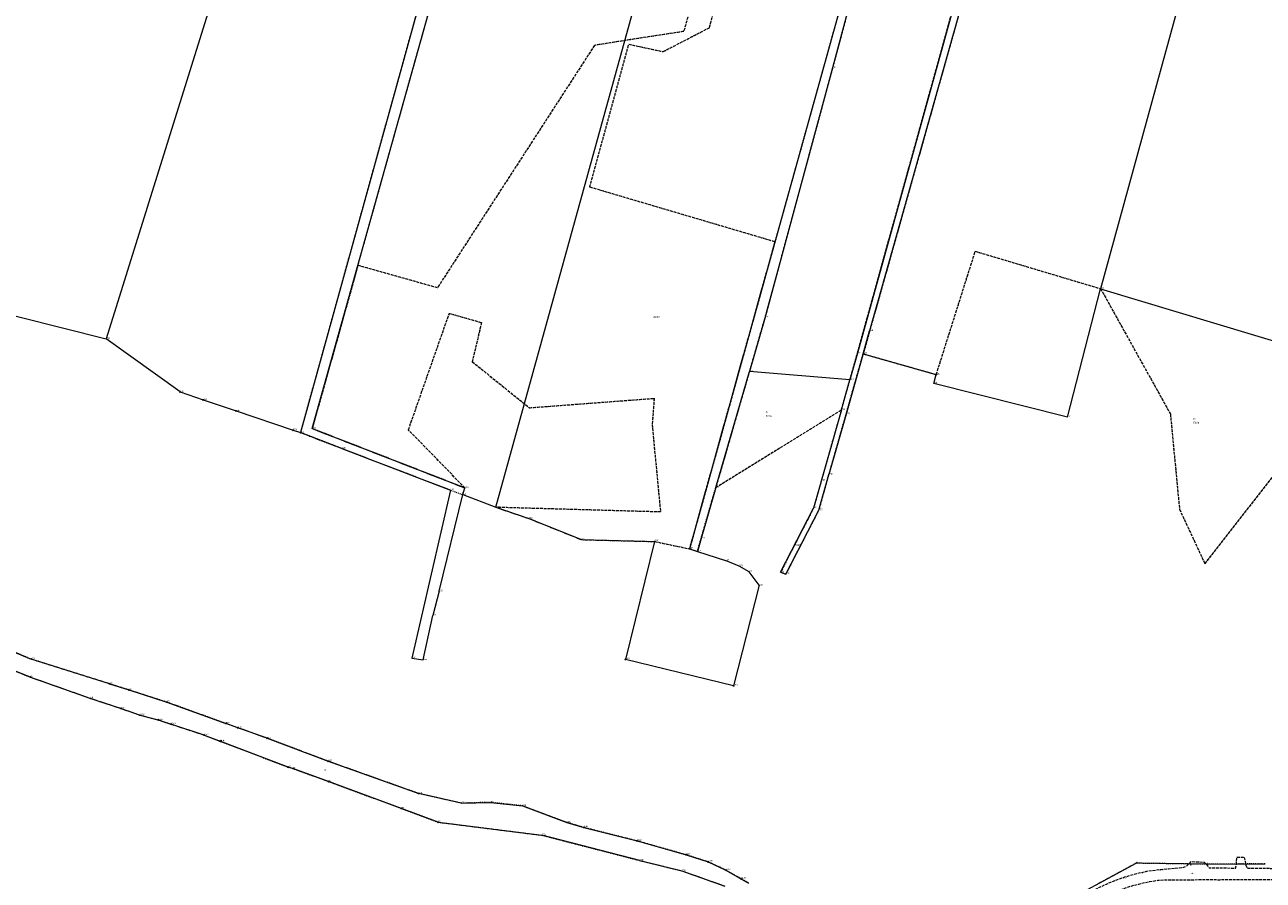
# Model space of a CAD drawing. Header units: metres. Extents: x 6524698 to 6533081, y 5883213 to 5896811.
# Tile 93 of 167: x 6526488 to 6527140, y 5892483 to 5892933. Entities that reach past the tile are written whole.
import ezdxf
from ezdxf.enums import TextEntityAlignment as Align

# ---------------------------------------------------------------- set-up
doc = ezdxf.new("R2010")
doc.units = ezdxf.units.M
doc.header["$MEASUREMENT"] = 0
for name, pattern in [('mapa zasadnicza$0$1.5_0.5', [2, 1.5, -0.5]), ('mapa zasadnicza$0$219-500', [0]), ('mapa zasadnicza$0$egkk-500', [2, 1.5, -0.5]), ('mapa zasadnicza$0$egug-500', [1, 0.5, -0.5])]:
    doc.linetypes.add(name, pattern=pattern)
doc.layers.get('0').update_dxf_attribs({"lineweight": 0})
for name, color, linetype in [('mapa zasadnicza$0$202-punkt graniczny', 7, 'Continuous'), ('mapa zasadnicza$0$202-punkt graniczny-Atr103', 7, 'Continuous'), ('mapa zasadnicza$0$203-punkt graniczny', 7, 'Continuous'), ('mapa zasadnicza$0$203-punkt graniczny-Atr103', 7, 'Continuous'), ('mapa zasadnicza$0$203-punkt graniczny-Atr104', 7, 'Continuous'), ('mapa zasadnicza$0$209-oznaczenie konturu klasyfikacyjnego', 7, 'Continuous'), ('mapa zasadnicza$0$210-oznaczenie konturu użytku gruntowego', 7, 'Continuous'), ('mapa zasadnicza$0$211-numer działki ewidencyjnej', 7, 'Continuous'), ('mapa zasadnicza$0$217-kontur klasyfikacyjny', 7, 'Continuous'), ('mapa zasadnicza$0$218-kontur użytku gruntowego', 7, 'Continuous'), ('mapa zasadnicza$0$219-działka ewidencyjna', 7, 'Continuous'), ('mapa zasadnicza$0$jezdnia', 7, 'Continuous'), ('mapa zasadnicza$0$jezdnia-Atr17', 7, 'Continuous'), ('mapa zasadnicza$0$pikieta sztuczna', 7, 'Continuous'), ('mapa zasadnicza$0$pikieta sztuczna-Atr2', 7, 'Continuous')]:
    doc.layers.add(name, color=color, linetype=linetype)
doc.styles.add('mapa zasadnicza$0$STANDARD', font='Working1250', dxfattribs={"width": 0.75})

# ---------------------------------------------------------------- blocks, each defined once
blk = doc.blocks.new('mapa zasadnicza$0$202')
at = {"color": 0, "linetype": 'Continuous', "lineweight": 0}
blk.add_circle((0, 0), 0.25, dxfattribs=at)
blk = doc.blocks.new('mapa zasadnicza$0$203')
at = {"linetype": 'Continuous', "lineweight": 0}
h = blk.add_hatch(color=0, dxfattribs=at)
edge = h.paths.add_edge_path()
edge.add_arc((0, 0), 0.045, 0, 360)
blk = doc.blocks.new('mapa zasadnicza$0$PW01')
at = {"linetype": 'Continuous', "lineweight": 13}
h = blk.add_hatch(color=0, dxfattribs=at)
edge = h.paths.add_edge_path()
edge.add_arc((0, 0), 0.045, 0, 360)

msp = doc.modelspace()

# ---------------------------------------------------------------- linework, layer by layer
at = {"layer": 'mapa zasadnicza$0$217-kontur klasyfikacyjny', "color": 92, "linetype": 'mapa zasadnicza$0$egkk-500', "lineweight": 18, "flags": 128}
for points in [[(6526926.67, 5892760.47), (6527063.32, 5893252.67)], [(6527042.17, 5893159), (6526933.12, 5892772.21)], [(6526955.79, 5893068.42), (6526913.61, 5892910.69)], [(6526848.75, 5892931.78), (6526857.25, 5892963.55)], [(6526841.06, 5892950.84), (6526835.24, 5892929.78)], [(6526835.24, 5892929.78), (6526806.97, 5892925.46)], [(6526824.44, 5892919.18), (6526848.75, 5892931.78)], [(6526788.26, 5892922.46), (6526705.58, 5892794.9)], [(6526785.74, 5892847.88), (6526806.31, 5892923.06)], [(6526806.97, 5892925.46), (6526788.26, 5892922.46)], [(6526806.31, 5892923.06), (6526824.44, 5892919.18)], [(6526913.61, 5892910.69), (6526878.02, 5892779.41)], [(6526883.27, 5892819.1), (6526785.74, 5892847.88)], [(6526838.34, 5892657.57), (6526883.27, 5892819.1)], [(6526968.19, 5892749.27), (6526988.72, 5892814.14)], [(6526988.72, 5892814.14), (6527054.7, 5892794.46)], [(6526663.72, 5892806.7), (6526639.68, 5892720.83)], [(6526705.58, 5892794.9), (6526663.72, 5892806.7)], [(6527054.7, 5892794.46), (6527091.42, 5892728.59)], [(6526690.3, 5892720.18), (6526711.83, 5892781.48)], [(6526711.83, 5892781.48), (6526728.77, 5892776.64)], [(6526878.02, 5892779.41), (6526869.81, 5892750.97)], [(6526728.77, 5892776.64), (6526723.89, 5892756.03)], [(6526933.12, 5892772.21), (6526929.71, 5892760.18)], [(6526922.73, 5892746.55), (6526926.67, 5892760.47)], [(6526929.71, 5892760.18), (6526968.19, 5892749.27)], [(6526723.89, 5892756.03), (6526753.97, 5892731.8)], [(6527109.62, 5892649.74), (6527190.64, 5892753.55)], [(6526869.81, 5892750.97), (6526852.14, 5892689.89)], [(6526918.23, 5892730.68), (6526922.73, 5892746.55)], [(6526753.97, 5892731.8), (6526819.7, 5892736.77)], [(6526819.7, 5892736.77), (6526818.6, 5892722.99)], [(6526852.14, 5892689.89), (6526918.23, 5892730.68)], [(6527091.42, 5892728.59), (6527096.24, 5892678.42)], [(6526639.68, 5892720.83), (6526720.04, 5892689.64)], [(6526720.04, 5892689.64), (6526690.3, 5892720.18)], [(6526818.6, 5892722.99), (6526823, 5892676.97)], [(6526823, 5892676.97), (6526736.34, 5892679.42)], [(6526736.34, 5892679.42), (6526753.73, 5892673.54)], [(6527096.24, 5892678.42), (6527109.62, 5892649.74)], [(6526753.73, 5892673.54), (6526781.39, 5892662.42)], [(6526781.39, 5892662.42), (6526819.92, 5892661.42)], [(6526819.92, 5892661.42), (6526838.34, 5892657.57)]]:
    msp.add_lwpolyline(points, dxfattribs=at)
at = {"layer": 'mapa zasadnicza$0$218-kontur użytku gruntowego', "color": 3, "linetype": 'mapa zasadnicza$0$egug-500', "lineweight": 18, "flags": 128}
for points in [[(6526926.67, 5892760.47), (6527063.32, 5893252.67)], [(6527042.17, 5893159), (6526933.12, 5892772.21)], [(6526955.79, 5893068.42), (6526913.61, 5892910.69)], [(6526716.7, 5893019.44), (6526633.43, 5892718.73)], [(6526848.75, 5892931.78), (6526857.25, 5892963.55)], [(6526920.92, 5892954.43), (6526883.27, 5892819.1)], [(6526841.06, 5892950.84), (6526835.24, 5892929.78)], [(6526663.72, 5892806.7), (6526702.94, 5892946.82)], [(6526835.24, 5892929.78), (6526806.97, 5892925.46)], [(6526824.44, 5892919.18), (6526848.75, 5892931.78)], [(6526788.26, 5892922.46), (6526705.58, 5892794.9)], [(6526785.74, 5892847.88), (6526806.31, 5892923.06)], [(6526806.97, 5892925.46), (6526788.26, 5892922.46)], [(6526806.31, 5892923.06), (6526824.44, 5892919.18)], [(6526913.61, 5892910.69), (6526878.02, 5892779.41)], [(6526883.27, 5892819.1), (6526785.74, 5892847.88)], [(6526883.27, 5892819.1), (6526838.34, 5892657.57)], [(6526968.19, 5892749.27), (6526988.72, 5892814.14)], [(6526988.72, 5892814.14), (6527054.7, 5892794.46)], [(6526639.68, 5892720.83), (6526663.72, 5892806.7)], [(6526705.58, 5892794.9), (6526663.72, 5892806.7)], [(6527054.7, 5892794.46), (6527091.42, 5892728.59)], [(6526690.3, 5892720.18), (6526711.83, 5892781.48)], [(6526711.83, 5892781.48), (6526728.77, 5892776.64)], [(6526878.02, 5892779.41), (6526869.81, 5892750.97)], [(6526728.77, 5892776.64), (6526723.89, 5892756.03)], [(6526933.12, 5892772.21), (6526929.71, 5892760.18)], [(6526922.73, 5892746.55), (6526926.67, 5892760.47)], [(6526927.18, 5892751.21), (6526929.56, 5892759.64)], [(6526929.56, 5892759.64), (6526929.71, 5892760.18)], [(6526929.71, 5892760.18), (6526968.19, 5892749.27)], [(6526723.89, 5892756.03), (6526753.97, 5892731.8)], [(6527109.62, 5892649.74), (6527190.64, 5892753.55)], [(6526869.81, 5892750.97), (6526852.14, 5892689.89)], [(6526918.23, 5892730.68), (6526922.73, 5892746.55)], [(6526920.72, 5892728.44), (6526927.18, 5892751.21)], [(6526753.97, 5892731.8), (6526819.7, 5892736.77)], [(6526819.7, 5892736.77), (6526818.6, 5892722.99)], [(6526852.14, 5892689.89), (6526918.23, 5892730.68)], [(6526918.23, 5892730.68), (6526903.6, 5892679.03)], [(6526911.71, 5892696.69), (6526920.72, 5892728.44)], [(6527091.42, 5892728.59), (6527096.24, 5892678.42)], [(6526720.04, 5892689.64), (6526639.68, 5892720.83)], [(6526720.04, 5892689.64), (6526690.3, 5892720.18)], [(6526818.6, 5892722.99), (6526823, 5892676.97)], [(6526633.43, 5892718.73), (6526638.51, 5892716.79)], [(6526638.51, 5892716.79), (6526655.32, 5892710.37)], [(6526655.32, 5892710.37), (6526712.49, 5892688.52)], [(6526906.4, 5892677.92), (6526911.71, 5892696.69)], [(6526712.49, 5892688.52), (6526718.87, 5892686.1)], [(6526718.87, 5892686.1), (6526720.04, 5892689.64)], [(6526844.38, 5892663.08), (6526852.14, 5892689.89)], [(6526823, 5892676.97), (6526736.34, 5892679.42)], [(6526736.34, 5892679.42), (6526753.73, 5892673.54)], [(6526903.6, 5892679.03), (6526886.24, 5892645.25)], [(6526889.07, 5892644.27), (6526906.4, 5892677.92)], [(6527096.24, 5892678.42), (6527109.62, 5892649.74)], [(6526753.73, 5892673.54), (6526781.39, 5892662.42)], [(6526781.39, 5892662.42), (6526819.92, 5892661.42)], [(6526819.92, 5892661.42), (6526838.34, 5892657.57)], [(6526842.46, 5892656.24), (6526844.38, 5892663.08)], [(6526838.34, 5892657.57), (6526842.46, 5892656.24)], [(6526886.24, 5892645.25), (6526889.07, 5892644.27)], [(6526446.18, 5892607.82), (6526491.34, 5892590.08)], [(6526491.64, 5892599.56), (6526479.99, 5892604.5)], [(6526533, 5892586.55), (6526491.64, 5892599.56)], [(6526491.34, 5892590.08), (6526522.5, 5892579.08)], [(6526543.03, 5892583.36), (6526533, 5892586.55)], [(6526563.16, 5892576.9), (6526543.03, 5892583.36)], [(6526522.5, 5892579.08), (6526539, 5892573.61)], [(6526591.24, 5892566.77), (6526563.16, 5892576.9)], [(6526539, 5892573.61), (6526549.05, 5892570.07)], [(6526549.05, 5892570.07), (6526558.64, 5892567.55)], [(6526558.64, 5892567.55), (6526565.29, 5892565.36)], [(6526565.29, 5892565.36), (6526582.83, 5892559.6)], [(6526594.19, 5892565.71), (6526591.24, 5892566.77)], [(6526600.43, 5892563.46), (6526594.19, 5892565.71)], [(6526615.95, 5892557.9), (6526600.43, 5892563.46)], [(6526582.83, 5892559.6), (6526591.01, 5892556.45)], [(6526591.01, 5892556.45), (6526591.48, 5892556.27)], [(6526636.07, 5892550.34), (6526615.95, 5892557.9)], [(6526591.48, 5892556.27), (6526626.91, 5892542.75)], [(6526648.04, 5892545.84), (6526636.07, 5892550.34)], [(6526695.69, 5892528.86), (6526648.04, 5892545.84)], [(6526626.91, 5892542.75), (6526629.46, 5892542.02)], [(6526629.46, 5892542.02), (6526648.26, 5892535.14)], [(6526648.26, 5892535.14), (6526686.6, 5892521)], [(6526718, 5892523.79), (6526695.69, 5892528.86)], [(6526733.46, 5892524.18), (6526718, 5892523.79)], [(6526750.43, 5892522.36), (6526733.46, 5892524.18)], [(6526686.6, 5892521), (6526706.04, 5892513.76)], [(6526773.73, 5892513.68), (6526750.43, 5892522.36)], [(6526706.04, 5892513.76), (6526760.55, 5892506.91)], [(6526782.58, 5892511), (6526773.73, 5892513.68)], [(6526810.68, 5892503.89), (6526782.58, 5892511)], [(6526760.55, 5892506.91), (6526812.2, 5892493.57)], [(6526836.47, 5892496.63), (6526810.68, 5892503.89)], [(6526812.2, 5892493.57), (6526834.32, 5892488.15)], [(6526848.13, 5892492.89), (6526836.47, 5892496.63)], [(6526857.44, 5892488.58), (6526848.13, 5892492.89)], [(6527073.37, 5892492.17), (6527053.21, 5892481.24)], [(6527110.66, 5892491.63), (6527073.37, 5892492.17)], [(6527141.36, 5892491.89), (6527110.66, 5892491.63)], [(6526834.32, 5892488.15), (6526856.79, 5892480.19)], [(6526865.6, 5892483.87), (6526857.44, 5892488.58)], [(6526869.25, 5892481.76), (6526865.6, 5892483.87)]]:
    msp.add_lwpolyline(points, dxfattribs=at)
at = {"layer": 'mapa zasadnicza$0$219-działka ewidencyjna', "color": 7, "linetype": 'mapa zasadnicza$0$219-500', "lineweight": 18, "flags": 128}
for points in [[(6526736.34, 5892679.42), (6527040.64, 5893779.34)], [(6526818.72, 5893387.9), (6526633.43, 5892718.73)], [(6527063.32, 5893252.67), (6526926.67, 5892760.47)], [(6527068.27, 5893251.58), (6526933.12, 5892772.21)], [(6526639.68, 5892720.83), (6526752.74, 5893124.73)], [(6526951.94, 5893065.97), (6526838.34, 5892657.57)], [(6526955.79, 5893068.42), (6526913.61, 5892910.69)], [(6527122.95, 5893043.04), (6527054.7, 5892794.46)], [(6526608.02, 5893014.31), (6526531.09, 5892768.05)], [(6526913.61, 5892910.69), (6526878.02, 5892779.41)], [(6526439.09, 5892791.26), (6526531.09, 5892768.05)], [(6527037.33, 5892726.9), (6527054.7, 5892794.46)], [(6527054.7, 5892794.46), (6527216.76, 5892745.69)], [(6526878.02, 5892779.41), (6526869.81, 5892750.97)], [(6526929.71, 5892760.18), (6526933.12, 5892772.21)], [(6526570.06, 5892740.13), (6526531.09, 5892768.05)], [(6526929.56, 5892759.64), (6526920.72, 5892728.44)], [(6526926.67, 5892760.47), (6526922.73, 5892746.55)], [(6526929.56, 5892759.64), (6526929.71, 5892760.18)], [(6526929.71, 5892760.18), (6526968.19, 5892749.27)], [(6526852.14, 5892689.89), (6526869.81, 5892750.97)], [(6526922.73, 5892746.55), (6526869.81, 5892750.97)], [(6526918.23, 5892730.68), (6526922.73, 5892746.55)], [(6526966.87, 5892744.6), (6526968.19, 5892749.27)], [(6526570.06, 5892740.13), (6526582.29, 5892735.96)], [(6527037.33, 5892726.9), (6526966.87, 5892744.6)], [(6526582.29, 5892735.96), (6526599.55, 5892730.13)], [(6526599.55, 5892730.13), (6526629.64, 5892720)], [(6526918.23, 5892730.68), (6526903.6, 5892679.03)], [(6526920.72, 5892728.44), (6526911.71, 5892696.69)], [(6526629.64, 5892720), (6526633.43, 5892718.73)], [(6526639.68, 5892720.83), (6526720.04, 5892689.64)], [(6526655.32, 5892710.37), (6526633.43, 5892718.73)], [(6526655.32, 5892710.37), (6526712.49, 5892688.52)], [(6526906.4, 5892677.92), (6526911.71, 5892696.69)], [(6526712.49, 5892688.52), (6526692.17, 5892600.13)], [(6526718.87, 5892686.1), (6526720.04, 5892689.64)], [(6526852.14, 5892689.89), (6526844.38, 5892663.08)], [(6526706.45, 5892635.29), (6526718.87, 5892686.1)], [(6526718.87, 5892686.1), (6526736.34, 5892679.42)], [(6526736.34, 5892679.42), (6526753.73, 5892673.54)], [(6526886.24, 5892645.25), (6526903.6, 5892679.03)], [(6526889.07, 5892644.27), (6526906.4, 5892677.92)], [(6526753.73, 5892673.54), (6526781.39, 5892662.42)], [(6526781.39, 5892662.42), (6526819.92, 5892661.42)], [(6526819.92, 5892661.42), (6526804.52, 5892599.38)], [(6526844.38, 5892663.08), (6526842.46, 5892656.24)], [(6526838.34, 5892657.57), (6526842.46, 5892656.24)], [(6526842.46, 5892656.24), (6526857.24, 5892651.5)], [(6526864.39, 5892648.47), (6526857.24, 5892651.5)], [(6526869.6, 5892645.56), (6526864.39, 5892648.47)], [(6526874.86, 5892638.39), (6526869.6, 5892645.56)], [(6526886.24, 5892645.25), (6526889.07, 5892644.27)], [(6526706.45, 5892635.29), (6526703.07, 5892622.52)], [(6526874.86, 5892638.39), (6526861.45, 5892585.51)], [(6526698.11, 5892599.12), (6526703.07, 5892622.52)], [(6526491.34, 5892590.08), (6526446.18, 5892607.82)], [(6526479.99, 5892604.5), (6526491.64, 5892599.56)], [(6526533, 5892586.55), (6526491.64, 5892599.56)], [(6526692.17, 5892600.13), (6526698.11, 5892599.12)], [(6526861.45, 5892585.51), (6526804.52, 5892599.38)], [(6526491.34, 5892590.08), (6526522.5, 5892579.08)], [(6526533, 5892586.55), (6526543.03, 5892583.36)], [(6526543.03, 5892583.36), (6526563.16, 5892576.9)], [(6526522.5, 5892579.08), (6526539, 5892573.61)], [(6526563.16, 5892576.9), (6526594.19, 5892565.71)], [(6526539, 5892573.61), (6526549.05, 5892570.07)], [(6526549.05, 5892570.07), (6526558.64, 5892567.55)], [(6526558.64, 5892567.55), (6526565.29, 5892565.36)], [(6526582.83, 5892559.6), (6526565.29, 5892565.36)], [(6526600.43, 5892563.46), (6526594.19, 5892565.71)], [(6526615.95, 5892557.9), (6526600.43, 5892563.46)], [(6526582.83, 5892559.6), (6526591.01, 5892556.45)], [(6526591.01, 5892556.45), (6526591.48, 5892556.27)], [(6526615.95, 5892557.9), (6526648.04, 5892545.84)], [(6526626.91, 5892542.75), (6526591.48, 5892556.27)], [(6526648.04, 5892545.84), (6526695.69, 5892528.86)], [(6526629.46, 5892542.02), (6526626.91, 5892542.75)], [(6526648.26, 5892535.14), (6526629.46, 5892542.02)], [(6526686.6, 5892521), (6526648.26, 5892535.14)], [(6526718, 5892523.79), (6526695.69, 5892528.86)], [(6526718, 5892523.79), (6526733.46, 5892524.18)], [(6526733.46, 5892524.18), (6526750.43, 5892522.36)], [(6526706.04, 5892513.76), (6526686.6, 5892521)], [(6526750.43, 5892522.36), (6526773.73, 5892513.68)], [(6526706.04, 5892513.76), (6526760.55, 5892506.91)], [(6526773.73, 5892513.68), (6526782.58, 5892511)], [(6526782.58, 5892511), (6526810.68, 5892503.89)], [(6526812.2, 5892493.57), (6526760.55, 5892506.91)], [(6526810.68, 5892503.89), (6526836.47, 5892496.63)], [(6526812.2, 5892493.57), (6526834.32, 5892488.15)], [(6526836.47, 5892496.63), (6526848.13, 5892492.89)], [(6526848.13, 5892492.89), (6526857.44, 5892488.58)], [(6527043.55, 5892476), (6527073.37, 5892492.17)], [(6527110.66, 5892491.63), (6527073.37, 5892492.17)], [(6527110.66, 5892491.63), (6527141.36, 5892491.89)], [(6526834.32, 5892488.15), (6526856.79, 5892480.19)], [(6526857.44, 5892488.58), (6526865.6, 5892483.87)], [(6526865.6, 5892483.87), (6526869.25, 5892481.76)]]:
    msp.add_lwpolyline(points, dxfattribs=at)
at = {"layer": 'mapa zasadnicza$0$jezdnia', "color": 7, "linetype": 'mapa zasadnicza$0$1.5_0.5', "lineweight": 18, "flags": 128}
msp.add_lwpolyline([(6528098.78, 5893023.81), (6528064.84, 5893003.28), (6528053.53, 5892996.56), (6528040.45, 5892988.63), (6527988.61, 5892957.66), (6527945.05, 5892931.59), (6527930.8, 5892923.14), (6527898.71, 5892903.85), (6527899.4, 5892899.83), (6527896.22, 5892898.17), (6527894.92, 5892899.78), (6527893.6, 5892900.76), (6527864.38, 5892883.23), (6527859.23, 5892880.15), (6527819.97, 5892856.52), (6527769.56, 5892826.1), (6527704.94, 5892787.05), (6527635.3, 5892745.1), (6527586.51, 5892715.81), (6527544.12, 5892690.36), (6527544.25, 5892687.05), (6527545.8, 5892684.1), (6527541.49, 5892681.49), (6527539.36, 5892684.96), (6527537.08, 5892686.13), (6527529.82, 5892681.73), (6527498.83, 5892662.96), (6527451.9, 5892634.74), (6527427.47, 5892620.04), (6527381.01, 5892592.37), (6527355.24, 5892577.01), (6527318.31, 5892555.06), (6527294.46, 5892540.92), (6527294.32, 5892539.45), (6527295.38, 5892537.02), (6527290.83, 5892534.57), (6527288.41, 5892536.36), (6527287.16, 5892536.61), (6527262.8, 5892522.14), (6527262.65, 5892516.06), (6527258.33, 5892513.19), (6527253.15, 5892516.35), (6527251.84, 5892515.55), (6527245.68, 5892512.1), (6527227.34, 5892501.83), (6527214.89, 5892495.14), (6527208.7, 5892491.99), (6527203.32, 5892489.36), (6527195.06, 5892487.39), (6527188.07, 5892485.82), (6527183.09, 5892485.01), (6527182.01, 5892483.25), (6527181.68, 5892480.94), (6527168.37, 5892478.95), (6527166.73, 5892480.15), (6527165.03, 5892481.26), (6527162.93, 5892482.54), (6527160.53, 5892483.43), (6527144.38, 5892483.41), (6527141.46, 5892483.42), (6527139.43, 5892483.44), (6527132.06, 5892483.48), (6527122.38, 5892483.41), (6527118.44, 5892483.39), (6527117.38, 5892483.34), (6527111.65, 5892483.38), (6527089.38, 5892483.28), (6527088.36, 5892483.26), (6527084.9, 5892483.02), (6527080.38, 5892482.36), (6527074.57, 5892481.04), (6527069.81, 5892479.77), (6527069.66, 5892479.72), (6527066.42, 5892478.58), (6527060.45, 5892476.17), (6527055.02, 5892473.37), (6527049.77, 5892470.41), (6527039.45, 5892464.14), (6527025.83, 5892455.77), (6527019.68, 5892452.39), (6527007.24, 5892446.55), (6526997.05, 5892442.33), (6526988.7, 5892438.82), (6526987.78, 5892438.59), (6526986.74, 5892438.6), (6526984.76, 5892438.78), (6526981.8, 5892439.29), (6526981.81, 5892447.53), (6526987.84, 5892448.38), (6526989.58, 5892448.73), (6526994.78, 5892449.7), (6527002.89, 5892451.78), (6527006.08, 5892452.91), (6527009.08, 5892453.96), (6527014.6, 5892456.49), (6527016.35, 5892457.39), (6527021.63, 5892460.22), (6527025.92, 5892462.83), (6527037.82, 5892470.13), (6527045.51, 5892474.71), (6527049.02, 5892476.74), (6527053.77, 5892479.33), (6527060.17, 5892482.29), (6527066.08, 5892484.55), (6527074.31, 5892486.95), (6527079.11, 5892488.02), (6527085.39, 5892488.85), (6527090.38, 5892489.31), (6527098.04, 5892489.97), (6527099.85, 5892490.63), (6527101.56, 5892492.03), (6527102.29, 5892493.07), (6527109.3, 5892492.76), (6527111.93, 5892489.74), (6527125.67, 5892489.64), (6527126.23, 5892491.34), (6527126.41, 5892495.28), (6527130.32, 5892495.4), (6527130.7, 5892493.57), (6527131.22, 5892491.09), (6527131.91, 5892489.63), (6527144.15, 5892489.48), (6527144.29, 5892489.47), (6527150.78, 5892489.39), (6527156.38, 5892489.46), (6527167.72, 5892489.63), (6527177.02, 5892490.38), (6527190.66, 5892492.68), (6527202.01, 5892496), (6527211.16, 5892500.09), (6527224.33, 5892507.11), (6527241.8, 5892516.78), (6527283.75, 5892541.56), (6527316.15, 5892560.68), (6527350.83, 5892581.33), (6527377.82, 5892597.39), (6527416.92, 5892620.72), (6527450.2, 5892640.59), (6527484.3, 5892661.06), (6527496.63, 5892668.55), (6527522.85, 5892684.32), (6527583.54, 5892720.92), (6527631.82, 5892749.94), (6527701.85, 5892791.98), (6527766.34, 5892831.16), (6527816.81, 5892861.57), (6527855.88, 5892885.05), (6527864.57, 5892890.35), (6527927.18, 5892927.82), (6527941.82, 5892936.58), (6527977.56, 5892958), (6527985.05, 5892962.47), (6528030.97, 5892989.92), (6528031.39, 5892991.79), (6528030.22, 5892994.47), (6528034.17, 5892997.12), (6528035.88, 5892994.93), (6528037.89, 5892994.11), (6528050.04, 5893001.37), (6528061.65, 5893008.3), (6528095.78, 5893028.96), (6528115.4, 5893040.61), (6528116.33, 5893041.19), (6528118.03, 5893035.29), (6528117.26, 5893034.77)], close=True, dxfattribs=at)

# ---------------------------------------------------------------- block references
at = {"layer": 'mapa zasadnicza$0$202-punkt graniczny', "color": 7, "linetype": 'Continuous', "lineweight": 18}
for p in [(6526968.19, 5892749.27), (6526570.06, 5892740.13), (6526582.29, 5892735.96), (6526599.55, 5892730.13), (6526629.64, 5892720), (6526633.43, 5892718.73), (6526819.92, 5892661.42), (6526804.52, 5892599.38), (6526491.34, 5892590.08), (6526533, 5892586.55), (6526543.03, 5892583.36), (6526861.45, 5892585.51), (6526563.16, 5892576.9), (6526539, 5892573.61), (6526549.05, 5892570.07), (6526558.64, 5892567.55), (6526565.29, 5892565.36), (6526594.19, 5892565.71), (6526600.43, 5892563.46), (6526582.83, 5892559.6), (6526591.01, 5892556.45), (6526591.48, 5892556.27), (6526615.95, 5892557.9), (6526648.04, 5892545.84), (6526626.91, 5892542.75), (6526629.46, 5892542.02), (6526648.26, 5892535.14), (6526695.69, 5892528.86), (6526686.6, 5892521), (6526706.04, 5892513.76), (6526782.58, 5892511), (6526810.68, 5892503.89), (6526836.47, 5892496.63), (6526848.13, 5892492.89), (6526857.44, 5892488.58), (6526865.6, 5892483.87)]:
    msp.add_blockref('mapa zasadnicza$0$202', p, dxfattribs=at)
at = {"layer": 'mapa zasadnicza$0$203-punkt graniczny', "color": 7, "linetype": 'Continuous', "lineweight": 18}
for p in [(6526913.61, 5892910.69), (6527054.7, 5892794.46), (6526878.02, 5892779.41), (6526933.12, 5892772.21), (6526531.09, 5892768.05), (6526926.67, 5892760.47), (6526929.56, 5892759.64), (6526929.71, 5892760.18), (6526869.81, 5892750.97), (6526922.73, 5892746.55), (6526966.87, 5892744.6), (6526918.23, 5892730.68), (6526920.72, 5892728.44), (6527037.33, 5892726.9), (6526639.68, 5892720.83), (6526655.32, 5892710.37), (6526911.71, 5892696.69), (6526712.49, 5892688.52), (6526720.04, 5892689.64), (6526852.14, 5892689.89), (6526718.87, 5892686.1), (6526736.34, 5892679.42), (6526903.6, 5892679.03), (6526906.4, 5892677.92), (6526753.73, 5892673.54), (6526781.39, 5892662.42), (6526844.38, 5892663.08), (6526838.34, 5892657.57), (6526842.46, 5892656.24), (6526857.24, 5892651.5), (6526864.39, 5892648.47), (6526869.6, 5892645.56), (6526886.24, 5892645.25), (6526889.07, 5892644.27), (6526706.45, 5892635.29), (6526874.86, 5892638.39), (6526703.07, 5892622.52), (6526491.64, 5892599.56), (6526692.17, 5892600.13), (6526698.11, 5892599.12), (6526522.5, 5892579.08), (6526718, 5892523.79), (6526733.46, 5892524.18), (6526750.43, 5892522.36), (6526773.73, 5892513.68), (6526760.55, 5892506.91), (6526812.2, 5892493.57), (6527073.37, 5892492.17), (6527110.66, 5892491.63), (6526834.32, 5892488.15)]:
    msp.add_blockref('mapa zasadnicza$0$203', p, dxfattribs=at)
at = {"layer": 'mapa zasadnicza$0$pikieta sztuczna', "color": 7, "linetype": 'Continuous', "lineweight": 13}
for p in [(6527101.68, 5892491.94), (6527109.22, 5892492.56), (6527079.11, 5892488.02), (6527085.39, 5892488.85), (6527066.08, 5892484.55)]:
    msp.add_blockref('mapa zasadnicza$0$PW01', p, dxfattribs=at)

# ---------------------------------------------------------------- texts
at = {"layer": 'mapa zasadnicza$0$202-punkt graniczny-Atr103', "color": 7, "style": 'mapa zasadnicza$0$STANDARD', "width": 0.667}
for s, p in [('7803', (6526968.19, 5892749.27)), ('1192', (6526570.06, 5892740.13)), ('1233', (6526582.29, 5892735.96)), ('7769', (6526599.55, 5892730.13)), ('7774', (6526629.64, 5892720)), ('7775', (6526633.43, 5892718.73)), ('791', (6526491.34, 5892590.08)), ('722', (6526533, 5892586.55)), ('723', (6526543.03, 5892583.36)), ('7771', (6526563.16, 5892576.9)), ('10831', (6526539, 5892573.61)), ('10832', (6526549.05, 5892570.07)), ('10833', (6526558.64, 5892567.55)), ('10844', (6526565.29, 5892565.36)), ('7772', (6526594.19, 5892565.71)), ('7380', (6526600.43, 5892563.46)), ('10837', (6526582.83, 5892559.6)), ('10841', (6526591.01, 5892556.45)), ('10842', (6526591.48, 5892556.27)), ('7379', (6526615.95, 5892557.9)), ('786', (6526626.91, 5892542.75)), ('8157', (6526648.04, 5892545.84)), ('785', (6526629.46, 5892542.02)), ('784', (6526648.26, 5892535.14)), ('8159', (6526695.69, 5892528.86)), ('783', (6526686.6, 5892521)), ('782', (6526706.04, 5892513.76))]:
    msp.add_text(s, height=0.75, dxfattribs=at).set_placement(p)
for s, p in [('10921', (6526819.92, 5892661.42)), ('10926', (6526804.52, 5892599.38)), ('10925', (6526861.45, 5892585.51)), ('10918', (6526782.58, 5892511)), ('10922', (6526810.68, 5892503.89)), ('10923', (6526836.47, 5892496.63)), ('11190', (6526848.13, 5892492.89)), ('11192', (6526857.44, 5892488.58)), ('11193', (6526865.6, 5892483.87))]:
    msp.add_text(s, height=0.75, dxfattribs=at).set_placement(p, align=Align.BOTTOM_LEFT)
at = {"layer": 'mapa zasadnicza$0$203-punkt graniczny-Atr103', "color": 7, "style": 'mapa zasadnicza$0$STANDARD', "width": 0.667}
for s, p in [('7794', (6526878.02, 5892779.41)), ('7801', (6526933.12, 5892772.21)), ('7797', (6526926.67, 5892760.47)), ('7795', (6526929.56, 5892759.64)), ('7800', (6526929.71, 5892760.18)), ('7805', (6526869.81, 5892750.97)), ('7804', (6526922.73, 5892746.55)), ('7799', (6526920.72, 5892728.44)), ('7813', (6526911.71, 5892696.69)), ('8082', (6526753.73, 5892673.54)), ('7796', (6526903.6, 5892679.03)), ('7798', (6526906.4, 5892677.92)), ('7791', (6526844.38, 5892663.08)), ('7819', (6526842.46, 5892656.24)), ('7824', (6526857.24, 5892651.5)), ('7823', (6526864.39, 5892648.47)), ('7822', (6526869.6, 5892645.56)), ('7792', (6526886.24, 5892645.25)), ('7793', (6526889.07, 5892644.27)), ('7821', (6526874.86, 5892638.39)), ('8064', (6526692.17, 5892600.13)), ('8068', (6526698.11, 5892599.12)), ('7390', (6526522.5, 5892579.08)), ('7732', (6526760.55, 5892506.91)), ('7725', (6526812.2, 5892493.57)), ('7733', (6526834.32, 5892488.15))]:
    msp.add_text(s, height=0.75, dxfattribs=at).set_placement(p)
at = {"layer": 'mapa zasadnicza$0$203-punkt graniczny-Atr104', "color": 7, "style": 'mapa zasadnicza$0$STANDARD', "width": 0.667}
for s, p in [('1497', (6526913.61, 5892910.69)), ('1593', (6527054.7, 5892794.46)), ('9731', (6526531.09, 5892768.05)), ('7781', (6526966.87, 5892744.6)), ('7780', (6526918.23, 5892730.68)), ('1541', (6527037.33, 5892726.9)), ('1295', (6526639.68, 5892720.83)), ('1288', (6526655.32, 5892710.37)), ('1290', (6526712.49, 5892688.52)), ('8071', (6526718.87, 5892686.1)), ('8072', (6526720.04, 5892689.64)), ('2547', (6526852.14, 5892689.89)), ('8078', (6526736.34, 5892679.42)), ('8085', (6526781.39, 5892662.42)), ('7817', (6526838.34, 5892657.57)), ('1386', (6526706.45, 5892635.29)), ('8070', (6526703.07, 5892622.52)), ('9701', (6526491.64, 5892599.56)), ('8073', (6526718, 5892523.79)), ('8077', (6526733.46, 5892524.18)), ('8081', (6526750.43, 5892522.36)), ('9816', (6526773.73, 5892513.68)), ('9914', (6527073.37, 5892492.17)), ('744', (6527110.66, 5892491.63))]:
    msp.add_text(s, height=0.75, dxfattribs=at).set_placement(p)
at = {"layer": 'mapa zasadnicza$0$209-oznaczenie konturu klasyfikacyjnego', "color": 3, "linetype": 'Continuous', "lineweight": 18, "style": 'mapa zasadnicza$0$STANDARD', "width": 0.79}
for p in [(6526878.47, 5892728.01), (6527103.65, 5892724.49)]:
    msp.add_text('RIVa', height=1, dxfattribs=at).set_placement(p, align=Align.TOP_LEFT)
at = {"layer": 'mapa zasadnicza$0$210-oznaczenie konturu użytku gruntowego', "color": 3, "linetype": 'Continuous', "lineweight": 18, "style": 'mapa zasadnicza$0$STANDARD', "width": 0.79}
for s, p in [('R', (6526878.47, 5892728.91)), ('R', (6527103.65, 5892725.39)), ('dr', (6526908.47, 5892693.49)), ('dr', (6526645.98, 5892540.84))]:
    msp.add_text(s, height=1, dxfattribs=at).set_placement(p)
at = {"layer": 'mapa zasadnicza$0$211-numer działki ewidencyjnej', "color": 7, "linetype": 'Continuous', "lineweight": 18, "style": 'mapa zasadnicza$0$STANDARD', "width": 0.79}
for s, p in [('263/3', (6526819.2, 5892780.1)), ('268', (6526894.51, 5892660.08))]:
    msp.add_text(s, height=1, dxfattribs=at).set_placement(p, align=Align.TOP_LEFT)
at = {"layer": 'mapa zasadnicza$0$jezdnia-Atr17', "color": 7, "style": 'mapa zasadnicza$0$STANDARD', "width": 0.667}
msp.add_text('j.mb.', height=0.75, rotation=0.257, dxfattribs=at).set_placement((6527101.87, 5892486.48))
at = {"layer": 'mapa zasadnicza$0$pikieta sztuczna-Atr2', "color": 7, "style": 'mapa zasadnicza$0$STANDARD', "width": 0.667}
msp.add_text('86.80', height=0.75, dxfattribs=at).set_placement((6527101.46, 5892490.87))
msp.add_text('86.68', height=0.75, rotation=0.415, dxfattribs=at).set_placement((6527106.98, 5892491.62))
for s, rotation, p in [('87.35', 16.258, (6527066.27, 5892484.6)), ('87.15', 12.567, (6527076.41, 5892487.42)), ('86.98', 5.059, (6527085.64, 5892488.87))]:
    msp.add_text(s, height=0.75, rotation=rotation, dxfattribs=at).set_placement(p, align=Align.TOP_LEFT)

doc.saveas('drawing.dxf')
